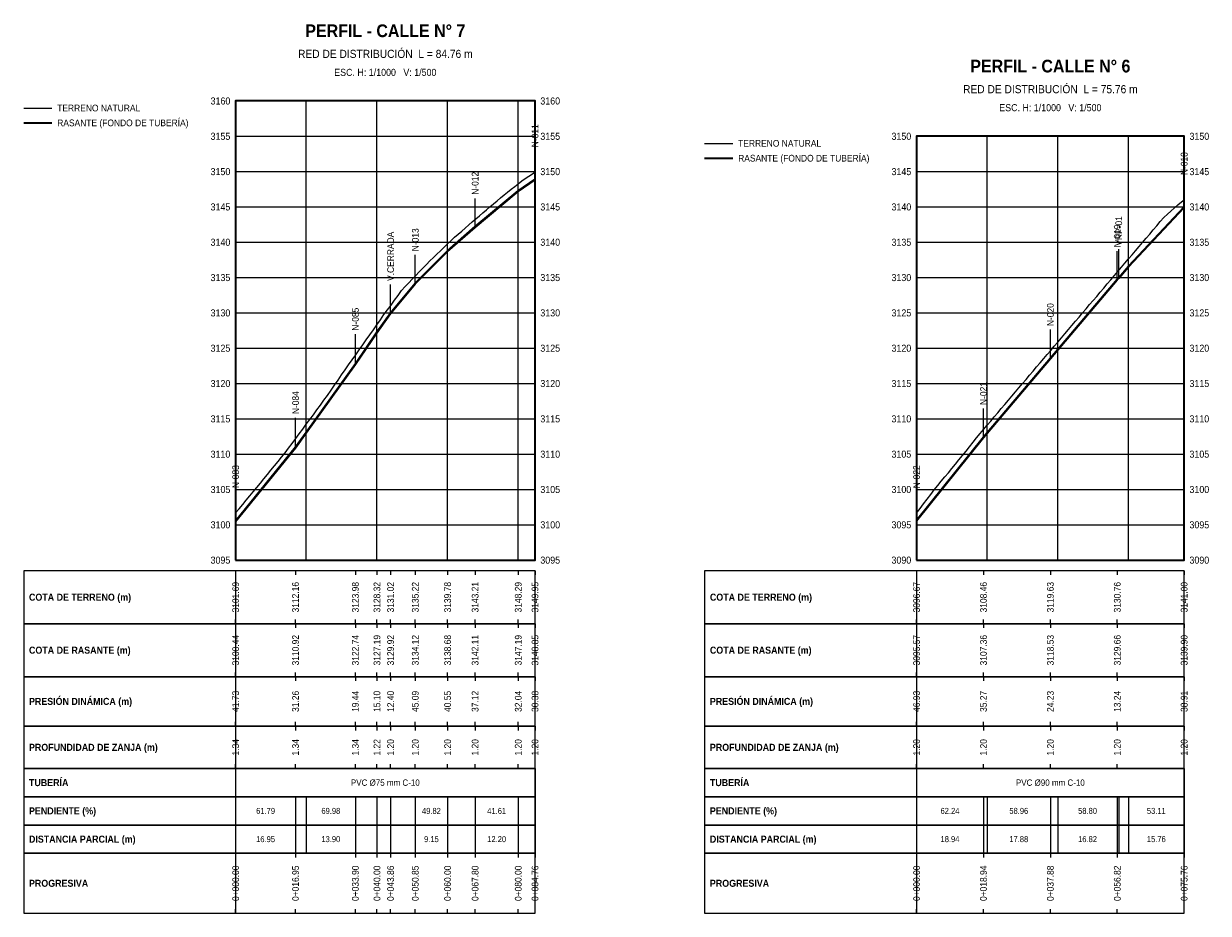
# Model space of a CAD drawing. Header units: metres. Extents: x 295850 to 310263, y 8095845 to 8104014.
# Tile 49 of 77: x 298708 to 299043, y 8098900 to 8099152. Entities that reach past the tile are written whole.
import ezdxf
from ezdxf.enums import TextEntityAlignment as Align

# ---------------------------------------------------------------- set-up
doc = ezdxf.new("R2010")
doc.units = ezdxf.units.M
for name, color, linetype, lineweight in [('PERF-BANDAS', 7, 'Continuous', 18), ('PERF-EST', 6, 'Continuous', 18), ('PERF-GRILLA', 252, 'Continuous', 9), ('PERF-MARCO', 7, 'Continuous', 35), ('PERF-RASANTE', 1, 'Continuous', 35), ('PERF-TERRENO', 32, 'Continuous', 25), ('PERF-TXT', 7, 'Continuous', 18)]:
    doc.layers.add(name, color=color, linetype=linetype, lineweight=lineweight)
doc.styles.add('ARIAL', font='arial.ttf')
doc.styles.add('ARIAL-B', font='arialbd.ttf')

# ---------------------------------------------------------------- blocks, each defined once
blk = doc.blocks.new('PERFIL_CALLE_N_7')
at = {"layer": 'PERF-BANDAS'}
for p, q in [((298767.8, 8098997), (298767.8, 8098982)), ((298767.8, 8098997), (298767.8, 8098995.8)), ((298784.75, 8098997), (298784.75, 8098995.8)), ((298801.7, 8098997), (298801.7, 8098995.8)), ((298807.8, 8098997), (298807.8, 8098995.8)), ((298811.66, 8098997), (298811.66, 8098995.8)), ((298818.65, 8098997), (298818.65, 8098995.8)), ((298827.8, 8098997), (298827.8, 8098995.8)), ((298835.6, 8098997), (298835.6, 8098995.8)), ((298847.8, 8098997), (298847.8, 8098995.8)), ((298852.56, 8098997), (298852.56, 8098995.8)), ((298767.8, 8098982), (298767.8, 8098983.2)), ((298767.8, 8098982), (298767.8, 8098967)), ((298767.8, 8098982), (298767.8, 8098980.8)), ((298784.75, 8098982), (298784.75, 8098983.2)), ((298784.75, 8098982), (298784.75, 8098980.8)), ((298801.7, 8098982), (298801.7, 8098983.2)), ((298801.7, 8098982), (298801.7, 8098980.8)), ((298807.8, 8098982), (298807.8, 8098983.2)), ((298807.8, 8098982), (298807.8, 8098980.8)), ((298811.66, 8098982), (298811.66, 8098983.2)), ((298811.66, 8098982), (298811.66, 8098980.8)), ((298818.65, 8098982), (298818.65, 8098983.2)), ((298818.65, 8098982), (298818.65, 8098980.8)), ((298827.8, 8098982), (298827.8, 8098983.2)), ((298827.8, 8098982), (298827.8, 8098980.8)), ((298835.6, 8098982), (298835.6, 8098983.2)), ((298835.6, 8098982), (298835.6, 8098980.8)), ((298847.8, 8098982), (298847.8, 8098983.2)), ((298847.8, 8098982), (298847.8, 8098980.8)), ((298852.56, 8098982), (298852.56, 8098983.2)), ((298852.56, 8098982), (298852.56, 8098980.8)), ((298767.8, 8098967), (298767.8, 8098968.2)), ((298784.75, 8098967), (298784.75, 8098968.2)), ((298801.7, 8098967), (298801.7, 8098968.2)), ((298807.8, 8098967), (298807.8, 8098968.2)), ((298811.66, 8098967), (298811.66, 8098968.2)), ((298818.65, 8098967), (298818.65, 8098968.2)), ((298827.8, 8098967), (298827.8, 8098968.2)), ((298835.6, 8098967), (298835.6, 8098968.2)), ((298847.8, 8098967), (298847.8, 8098968.2)), ((298852.56, 8098967), (298852.56, 8098968.2)), ((298767.8, 8098967), (298767.8, 8098953)), ((298767.8, 8098967), (298767.8, 8098965.8)), ((298784.75, 8098967), (298784.75, 8098965.8)), ((298801.7, 8098967), (298801.7, 8098965.8)), ((298807.8, 8098967), (298807.8, 8098965.8)), ((298811.66, 8098967), (298811.66, 8098965.8)), ((298818.65, 8098967), (298818.65, 8098965.8)), ((298827.8, 8098967), (298827.8, 8098965.8)), ((298835.6, 8098967), (298835.6, 8098965.8)), ((298847.8, 8098967), (298847.8, 8098965.8)), ((298852.56, 8098967), (298852.56, 8098965.8)), ((298767.8, 8098953), (298767.8, 8098954.2)), ((298767.8, 8098953), (298767.8, 8098941)), ((298767.8, 8098953), (298767.8, 8098951.8)), ((298784.75, 8098953), (298784.75, 8098954.2)), ((298784.75, 8098953), (298784.75, 8098951.8)), ((298801.7, 8098953), (298801.7, 8098954.2)), ((298801.7, 8098953), (298801.7, 8098951.8)), ((298807.8, 8098953), (298807.8, 8098954.2)), ((298807.8, 8098953), (298807.8, 8098951.8)), ((298811.66, 8098953), (298811.66, 8098954.2)), ((298811.66, 8098953), (298811.66, 8098951.8)), ((298818.65, 8098953), (298818.65, 8098954.2)), ((298818.65, 8098953), (298818.65, 8098951.8)), ((298827.8, 8098953), (298827.8, 8098954.2)), ((298827.8, 8098953), (298827.8, 8098951.8)), ((298835.6, 8098953), (298835.6, 8098954.2)), ((298835.6, 8098953), (298835.6, 8098951.8)), ((298847.8, 8098953), (298847.8, 8098954.2)), ((298847.8, 8098953), (298847.8, 8098951.8)), ((298852.56, 8098953), (298852.56, 8098954.2)), ((298852.56, 8098953), (298852.56, 8098951.8)), ((298767.8, 8098941), (298767.8, 8098942.2)), ((298784.75, 8098941), (298784.75, 8098942.2)), ((298801.7, 8098941), (298801.7, 8098942.2)), ((298807.8, 8098941), (298807.8, 8098942.2)), ((298811.66, 8098941), (298811.66, 8098942.2)), ((298818.65, 8098941), (298818.65, 8098942.2)), ((298827.8, 8098941), (298827.8, 8098942.2)), ((298835.6, 8098941), (298835.6, 8098942.2)), ((298847.8, 8098941), (298847.8, 8098942.2)), ((298852.56, 8098941), (298852.56, 8098942.2)), ((298767.8, 8098941), (298767.8, 8098933)), ((298852.56, 8098941), (298852.56, 8098933)), ((298767.8, 8098933), (298767.8, 8098925)), ((298784.75, 8098933), (298784.75, 8098925)), ((298787.8, 8098933), (298787.8, 8098925)), ((298801.7, 8098933), (298801.7, 8098925)), ((298807.8, 8098933), (298807.8, 8098925)), ((298811.66, 8098933), (298811.66, 8098925)), ((298818.65, 8098933), (298818.65, 8098925)), ((298827.8, 8098933), (298827.8, 8098925)), ((298835.6, 8098933), (298835.6, 8098925)), ((298847.8, 8098933), (298847.8, 8098925)), ((298852.56, 8098933), (298852.56, 8098925)), ((298767.8, 8098925), (298767.8, 8098917)), ((298784.75, 8098925), (298784.75, 8098917)), ((298787.8, 8098925), (298787.8, 8098917)), ((298801.7, 8098925), (298801.7, 8098917)), ((298807.8, 8098925), (298807.8, 8098917)), ((298811.66, 8098925), (298811.66, 8098917)), ((298818.65, 8098925), (298818.65, 8098917)), ((298827.8, 8098925), (298827.8, 8098917)), ((298835.6, 8098925), (298835.6, 8098917)), ((298847.8, 8098925), (298847.8, 8098917)), ((298852.56, 8098925), (298852.56, 8098917)), ((298767.8, 8098917), (298767.8, 8098900)), ((298767.8, 8098917), (298767.8, 8098915.8)), ((298784.75, 8098917), (298784.75, 8098915.8)), ((298801.7, 8098917), (298801.7, 8098915.8)), ((298807.8, 8098917), (298807.8, 8098915.8)), ((298811.66, 8098917), (298811.66, 8098915.8)), ((298818.65, 8098917), (298818.65, 8098915.8)), ((298827.8, 8098917), (298827.8, 8098915.8)), ((298835.6, 8098917), (298835.6, 8098915.8)), ((298847.8, 8098917), (298847.8, 8098915.8)), ((298852.56, 8098917), (298852.56, 8098915.8)), ((298767.8, 8098900), (298767.8, 8098901.2)), ((298784.75, 8098900), (298784.75, 8098901.2)), ((298801.7, 8098900), (298801.7, 8098901.2)), ((298807.8, 8098900), (298807.8, 8098901.2)), ((298811.66, 8098900), (298811.66, 8098901.2)), ((298818.65, 8098900), (298818.65, 8098901.2)), ((298827.8, 8098900), (298827.8, 8098901.2)), ((298835.6, 8098900), (298835.6, 8098901.2)), ((298847.8, 8098900), (298847.8, 8098901.2)), ((298852.56, 8098900), (298852.56, 8098901.2))]:
    blk.add_line(p, q, dxfattribs=at)
for points in [[(298707.8, 8098982), (298852.56, 8098982), (298852.56, 8098997), (298707.8, 8098997)], [(298707.8, 8098967), (298852.56, 8098967), (298852.56, 8098982), (298707.8, 8098982)], [(298707.8, 8098953), (298852.56, 8098953), (298852.56, 8098967), (298707.8, 8098967)], [(298707.8, 8098941), (298852.56, 8098941), (298852.56, 8098953), (298707.8, 8098953)], [(298707.8, 8098933), (298852.56, 8098933), (298852.56, 8098941), (298707.8, 8098941)], [(298707.8, 8098925), (298852.56, 8098925), (298852.56, 8098933), (298707.8, 8098933)], [(298707.8, 8098917), (298852.56, 8098917), (298852.56, 8098925), (298707.8, 8098925)], [(298707.8, 8098900), (298852.56, 8098900), (298852.56, 8098917), (298707.8, 8098917)]]:
    blk.add_lwpolyline(points, close=True, dxfattribs=at)
at = {"layer": 'PERF-EST'}
for p, q in [((298852.56, 8099107.7), (298852.56, 8099115.9)), ((298835.61, 8099094.23), (298835.61, 8099102.43)), ((298818.66, 8099078.24), (298818.66, 8099086.44)), ((298811.67, 8099069.84), (298811.67, 8099078.04)), ((298801.71, 8099055.48), (298801.71, 8099063.96)), ((298784.76, 8099031.83), (298784.76, 8099040.32)), ((298767.8, 8099010.89), (298767.8, 8099019.37))]:
    blk.add_line(p, q, dxfattribs=at)
at = {"layer": 'PERF-GRILLA'}
for p, q in [((298767.8, 8099130), (298852.56, 8099130)), ((298767.8, 8099000), (298767.8, 8099130)), ((298787.8, 8099000), (298787.8, 8099130)), ((298807.8, 8099000), (298807.8, 8099130)), ((298827.8, 8099000), (298827.8, 8099130)), ((298847.8, 8099000), (298847.8, 8099130)), ((298767.8, 8099120), (298852.56, 8099120)), ((298767.8, 8099110), (298852.56, 8099110)), ((298767.8, 8099100), (298852.56, 8099100)), ((298767.8, 8099090), (298852.56, 8099090)), ((298767.8, 8099080), (298852.56, 8099080)), ((298767.8, 8099070), (298852.56, 8099070)), ((298767.8, 8099060), (298852.56, 8099060)), ((298767.8, 8099050), (298852.56, 8099050)), ((298767.8, 8099040), (298852.56, 8099040)), ((298767.8, 8099030), (298852.56, 8099030)), ((298767.8, 8099020), (298852.56, 8099020)), ((298767.8, 8099010), (298852.56, 8099010)), ((298767.8, 8099000), (298852.56, 8099000))]:
    blk.add_line(p, q, dxfattribs=at)
at = {"layer": 'PERF-MARCO'}
blk.add_lwpolyline([(298767.8, 8099000), (298852.56, 8099000), (298852.56, 8099130), (298767.8, 8099130)], close=True, dxfattribs=at)
at = {"layer": 'PERF-RASANTE'}
blk.add_line((298707.8, 8099123.8), (298715.8, 8099123.8), dxfattribs=at)
at = {"layer": 'PERF-RASANTE', "color": 5}
blk.add_lwpolyline([(298767.8, 8099011.09), (298784.75, 8099032.03), (298787.8, 8099036.22), (298801.7, 8099055.68), (298807.8, 8099064.59), (298811.66, 8099070.04), (298818.65, 8099078.44), (298827.8, 8099087.56), (298835.6, 8099094.42), (298847.8, 8099104.58), (298852.56, 8099107.9)], dxfattribs=at)
at = {"layer": 'PERF-RASANTE'}
blk.add_lwpolyline([(298767.8, 8099010.89), (298784.75, 8099031.83), (298787.8, 8099036.02), (298801.7, 8099055.48), (298807.8, 8099064.39), (298811.66, 8099069.84), (298818.65, 8099078.24), (298827.8, 8099087.36), (298835.6, 8099094.22), (298847.8, 8099104.38), (298852.56, 8099107.7)], dxfattribs=at)
at = {"layer": 'PERF-TERRENO'}
blk.add_line((298707.8, 8099128), (298715.8, 8099128), dxfattribs=at)
blk.add_lwpolyline([(298767.8, 8099013.37), (298768.8, 8099014.55), (298769.8, 8099015.72), (298770.8, 8099016.93), (298771.8, 8099018.16), (298772.8, 8099019.38), (298773.8, 8099020.6), (298774.8, 8099021.83), (298775.8, 8099023.05), (298776.8, 8099024.27), (298777.8, 8099025.49), (298778.8, 8099026.72), (298779.8, 8099027.94), (298780.8, 8099029.16), (298781.8, 8099030.39), (298782.8, 8099031.67), (298783.8, 8099033.03), (298784.8, 8099034.39), (298785.8, 8099035.74), (298786.8, 8099037.1), (298787.8, 8099038.46), (298788.8, 8099039.82), (298789.8, 8099041.17), (298790.8, 8099042.53), (298791.8, 8099043.89), (298792.8, 8099045.25), (298793.8, 8099046.64), (298794.8, 8099048.08), (298795.8, 8099049.53), (298796.8, 8099050.97), (298797.8, 8099052.42), (298798.8, 8099053.86), (298799.8, 8099055.28), (298800.8, 8099056.69), (298801.8, 8099058.1), (298802.8, 8099059.51), (298803.8, 8099060.92), (298804.8, 8099062.33), (298805.8, 8099063.74), (298806.8, 8099065.18), (298807.8, 8099066.63), (298808.8, 8099068.08), (298809.8, 8099069.5), (298810.8, 8099070.86), (298811.8, 8099072.23), (298812.8, 8099073.59), (298813.8, 8099074.96), (298814.8, 8099076.32), (298815.8, 8099077.45), (298816.8, 8099078.5), (298817.8, 8099079.55), (298818.8, 8099080.6), (298819.8, 8099081.64), (298820.8, 8099082.69), (298821.8, 8099083.73), (298822.8, 8099084.7), (298823.8, 8099085.67), (298824.8, 8099086.64), (298825.8, 8099087.61), (298826.8, 8099088.59), (298827.8, 8099089.56), (298828.8, 8099090.53), (298829.8, 8099091.45), (298830.8, 8099092.31), (298831.8, 8099093.17), (298832.8, 8099094.03), (298833.8, 8099094.89), (298834.8, 8099095.74), (298835.8, 8099096.59), (298836.8, 8099097.44), (298837.8, 8099098.29), (298838.8, 8099099.15), (298839.8, 8099100.01), (298840.8, 8099100.86), (298841.8, 8099101.72), (298842.8, 8099102.58), (298843.8, 8099103.4), (298844.8, 8099104.19), (298845.8, 8099104.99), (298846.8, 8099105.78), (298847.8, 8099106.58), (298848.8, 8099107.36), (298849.8, 8099108.04), (298850.8, 8099108.71), (298851.8, 8099109.39), (298852.56, 8099109.9)], dxfattribs=at)
at = {"layer": 'PERF-EST', "style": 'ARIAL', "width": 0.9}
for s, p in [('N-011', (298852.56, 8099116.9)), ('N-012', (298835.61, 8099103.43)), ('N-013', (298818.66, 8099087.44)), ('V.CERRADA', (298811.67, 8099079.04)), ('N-085', (298801.71, 8099064.96)), ('N-084', (298784.76, 8099041.32)), ('N-083', (298767.8, 8099020.37))]:
    blk.add_text(s, height=1.9, rotation=90, dxfattribs=at).set_placement(p, align=Align.MIDDLE_LEFT)
at = {"layer": 'PERF-TXT', "width": 0.9}
for s, height, style, p in [('PERFIL - CALLE N° 7', 3.6, 'ARIAL-B', (298810.18, 8099147)), ('RED DE DISTRIBUCIÓN  L = 84.76 m', 2.3, 'ARIAL', (298810.18, 8099141.5)), ('ESC. H: 1/1000   V: 1/500', 2, 'ARIAL', (298810.18, 8099136.5))]:
    blk.add_text(s, height=height, dxfattribs=dict(at, style=style)).set_placement(p, align=Align.BOTTOM_CENTER)
for s, height, style, p in [('TERRENO NATURAL', 1.9, 'ARIAL', (298717.3, 8099128)), ('3160', 2, 'ARIAL', (298854.06, 8099130)), ('RASANTE (FONDO DE TUBERÍA)', 1.9, 'ARIAL', (298717.3, 8099123.8)), ('3155', 2, 'ARIAL', (298854.06, 8099120)), ('3150', 2, 'ARIAL', (298854.06, 8099110)), ('3145', 2, 'ARIAL', (298854.06, 8099100)), ('3140', 2, 'ARIAL', (298854.06, 8099090)), ('3135', 2, 'ARIAL', (298854.06, 8099080)), ('3130', 2, 'ARIAL', (298854.06, 8099070)), ('3125', 2, 'ARIAL', (298854.06, 8099060)), ('3120', 2, 'ARIAL', (298854.06, 8099050)), ('3115', 2, 'ARIAL', (298854.06, 8099040)), ('3110', 2, 'ARIAL', (298854.06, 8099030)), ('3105', 2, 'ARIAL', (298854.06, 8099020)), ('3100', 2, 'ARIAL', (298854.06, 8099010)), ('3095', 2, 'ARIAL', (298854.06, 8099000)), ('COTA DE TERRENO (m)', 2, 'ARIAL-B', (298709.3, 8098989.5)), ('COTA DE RASANTE (m)', 2, 'ARIAL-B', (298709.3, 8098974.5)), ('PRESIÓN DINÁMICA (m)', 2, 'ARIAL-B', (298709.3, 8098960)), ('PROFUNDIDAD DE ZANJA (m)', 2, 'ARIAL-B', (298709.3, 8098947)), ('TUBERÍA', 2, 'ARIAL-B', (298709.3, 8098937)), ('PENDIENTE (%)', 2, 'ARIAL-B', (298709.3, 8098929)), ('DISTANCIA PARCIAL (m)', 2, 'ARIAL-B', (298709.3, 8098921)), ('PROGRESIVA', 2, 'ARIAL-B', (298709.3, 8098908.5))]:
    blk.add_text(s, height=height, dxfattribs=dict(at, style=style)).set_placement(p, align=Align.MIDDLE_LEFT)
at = {"layer": 'PERF-TXT', "style": 'ARIAL', "width": 0.9}
for s, p in [('3160', (298766.3, 8099130)), ('3155', (298766.3, 8099120)), ('3150', (298766.3, 8099110)), ('3145', (298766.3, 8099100)), ('3140', (298766.3, 8099090)), ('3135', (298766.3, 8099080)), ('3130', (298766.3, 8099070)), ('3125', (298766.3, 8099060)), ('3120', (298766.3, 8099050)), ('3115', (298766.3, 8099040)), ('3110', (298766.3, 8099030)), ('3105', (298766.3, 8099020)), ('3100', (298766.3, 8099010)), ('3095', (298766.3, 8099000))]:
    blk.add_text(s, height=2, dxfattribs=at).set_placement(p, align=Align.MIDDLE_RIGHT)
for s, p in [('3101.69', (298767.8, 8098989.5)), ('3112.16', (298784.75, 8098989.5)), ('3123.98', (298801.7, 8098989.5)), ('3128.32', (298807.8, 8098989.5)), ('3131.02', (298811.66, 8098989.5)), ('3135.22', (298818.65, 8098989.5)), ('3139.78', (298827.8, 8098989.5)), ('3143.21', (298835.6, 8098989.5)), ('3148.29', (298847.8, 8098989.5)), ('3149.95', (298852.56, 8098989.5)), ('3100.44', (298767.8, 8098974.5)), ('3110.92', (298784.75, 8098974.5)), ('3122.74', (298801.7, 8098974.5)), ('3127.19', (298807.8, 8098974.5)), ('3129.92', (298811.66, 8098974.5)), ('3134.12', (298818.65, 8098974.5)), ('3138.68', (298827.8, 8098974.5)), ('3142.11', (298835.6, 8098974.5)), ('3147.19', (298847.8, 8098974.5)), ('3148.85', (298852.56, 8098974.5)), ('41.73', (298767.8, 8098960)), ('31.26', (298784.75, 8098960)), ('19.44', (298801.7, 8098960)), ('15.10', (298807.8, 8098960)), ('12.40', (298811.66, 8098960)), ('45.09', (298818.65, 8098960)), ('40.55', (298827.8, 8098960)), ('37.12', (298835.6, 8098960)), ('32.04', (298847.8, 8098960)), ('30.38', (298852.56, 8098960)), ('1.34', (298767.8, 8098947)), ('1.34', (298784.75, 8098947)), ('1.34', (298801.7, 8098947)), ('1.22', (298807.8, 8098947)), ('1.20', (298811.66, 8098947)), ('1.20', (298818.65, 8098947)), ('1.20', (298827.8, 8098947)), ('1.20', (298835.6, 8098947)), ('1.20', (298847.8, 8098947)), ('1.20', (298852.56, 8098947)), ('0+000.00', (298767.8, 8098908.5)), ('0+016.95', (298784.75, 8098908.5)), ('0+033.90', (298801.7, 8098908.5)), ('0+040.00', (298807.8, 8098908.5)), ('0+043.86', (298811.66, 8098908.5)), ('0+050.85', (298818.65, 8098908.5)), ('0+060.00', (298827.8, 8098908.5)), ('0+067.80', (298835.6, 8098908.5)), ('0+080.00', (298847.8, 8098908.5)), ('0+084.76', (298852.56, 8098908.5))]:
    blk.add_text(s, height=1.9, rotation=90, dxfattribs=at).set_placement(p, align=Align.MIDDLE_CENTER)
for s, height, p in [('PVC Ø75 mm C-10', 1.8, (298810.18, 8098937)), ('61.79', 1.7, (298776.28, 8098929)), ('69.98', 1.7, (298794.75, 8098929)), ('49.82', 1.7, (298823.23, 8098929)), ('41.61', 1.7, (298841.7, 8098929)), ('16.95', 1.7, (298776.28, 8098921)), ('13.90', 1.7, (298794.75, 8098921)), ('9.15', 1.7, (298823.23, 8098921)), ('12.20', 1.7, (298841.7, 8098921))]:
    blk.add_text(s, height=height, dxfattribs=at).set_placement(p, align=Align.MIDDLE_CENTER)
blk = doc.blocks.new('PERFIL_CALLE_N_6')
at = {"layer": 'PERF-BANDAS'}
for p, q in [((298960.56, 8098997), (298960.56, 8098982)), ((298960.56, 8098997), (298960.56, 8098995.8)), ((298979.5, 8098997), (298979.5, 8098995.8)), ((298998.44, 8098997), (298998.44, 8098995.8)), ((299017.38, 8098997), (299017.38, 8098995.8)), ((299036.32, 8098997), (299036.32, 8098995.8)), ((298960.56, 8098982), (298960.56, 8098983.2)), ((298960.56, 8098982), (298960.56, 8098967)), ((298960.56, 8098982), (298960.56, 8098980.8)), ((298979.5, 8098982), (298979.5, 8098983.2)), ((298979.5, 8098982), (298979.5, 8098980.8)), ((298998.44, 8098982), (298998.44, 8098983.2)), ((298998.44, 8098982), (298998.44, 8098980.8)), ((299017.38, 8098982), (299017.38, 8098983.2)), ((299017.38, 8098982), (299017.38, 8098980.8)), ((299036.32, 8098982), (299036.32, 8098983.2)), ((299036.32, 8098982), (299036.32, 8098980.8)), ((298960.56, 8098967), (298960.56, 8098968.2)), ((298979.5, 8098967), (298979.5, 8098968.2)), ((298998.44, 8098967), (298998.44, 8098968.2)), ((299017.38, 8098967), (299017.38, 8098968.2)), ((299036.32, 8098967), (299036.32, 8098968.2)), ((298960.56, 8098967), (298960.56, 8098953)), ((298960.56, 8098967), (298960.56, 8098965.8)), ((298979.5, 8098967), (298979.5, 8098965.8)), ((298998.44, 8098967), (298998.44, 8098965.8)), ((299017.38, 8098967), (299017.38, 8098965.8)), ((299036.32, 8098967), (299036.32, 8098965.8)), ((298960.56, 8098953), (298960.56, 8098954.2)), ((298960.56, 8098953), (298960.56, 8098941)), ((298960.56, 8098953), (298960.56, 8098951.8)), ((298979.5, 8098953), (298979.5, 8098954.2)), ((298979.5, 8098953), (298979.5, 8098951.8)), ((298998.44, 8098953), (298998.44, 8098954.2)), ((298998.44, 8098953), (298998.44, 8098951.8)), ((299017.38, 8098953), (299017.38, 8098954.2)), ((299017.38, 8098953), (299017.38, 8098951.8)), ((299036.32, 8098953), (299036.32, 8098954.2)), ((299036.32, 8098953), (299036.32, 8098951.8)), ((298960.56, 8098941), (298960.56, 8098942.2)), ((298979.5, 8098941), (298979.5, 8098942.2)), ((298998.44, 8098941), (298998.44, 8098942.2)), ((299017.38, 8098941), (299017.38, 8098942.2)), ((299036.32, 8098941), (299036.32, 8098942.2)), ((298960.56, 8098941), (298960.56, 8098933)), ((299036.32, 8098941), (299036.32, 8098933)), ((298960.56, 8098933), (298960.56, 8098925)), ((298979.5, 8098933), (298979.5, 8098925)), ((298980.56, 8098933), (298980.56, 8098925)), ((298998.44, 8098933), (298998.44, 8098925)), ((299000.56, 8098933), (299000.56, 8098925)), ((299017.38, 8098933), (299017.38, 8098925)), ((299017.81, 8098933), (299017.81, 8098925)), ((299020.56, 8098933), (299020.56, 8098925)), ((299036.32, 8098933), (299036.32, 8098925)), ((298960.56, 8098925), (298960.56, 8098917)), ((298979.5, 8098925), (298979.5, 8098917)), ((298980.56, 8098925), (298980.56, 8098917)), ((298998.44, 8098925), (298998.44, 8098917)), ((299000.56, 8098925), (299000.56, 8098917)), ((299017.38, 8098925), (299017.38, 8098917)), ((299017.81, 8098925), (299017.81, 8098917)), ((299020.56, 8098925), (299020.56, 8098917)), ((299036.32, 8098925), (299036.32, 8098917)), ((298960.56, 8098917), (298960.56, 8098900)), ((298960.56, 8098917), (298960.56, 8098915.8)), ((298979.5, 8098917), (298979.5, 8098915.8)), ((298998.44, 8098917), (298998.44, 8098915.8)), ((299017.38, 8098917), (299017.38, 8098915.8)), ((299036.32, 8098917), (299036.32, 8098915.8)), ((298960.56, 8098900), (298960.56, 8098901.2)), ((298979.5, 8098900), (298979.5, 8098901.2)), ((298998.44, 8098900), (298998.44, 8098901.2)), ((299017.38, 8098900), (299017.38, 8098901.2)), ((299036.32, 8098900), (299036.32, 8098901.2))]:
    blk.add_line(p, q, dxfattribs=at)
for points in [[(298900.56, 8098982), (299036.32, 8098982), (299036.32, 8098997), (298900.56, 8098997)], [(298900.56, 8098967), (299036.32, 8098967), (299036.32, 8098982), (298900.56, 8098982)], [(298900.56, 8098953), (299036.32, 8098953), (299036.32, 8098967), (298900.56, 8098967)], [(298900.56, 8098941), (299036.32, 8098941), (299036.32, 8098953), (298900.56, 8098953)], [(298900.56, 8098933), (299036.32, 8098933), (299036.32, 8098941), (298900.56, 8098941)], [(298900.56, 8098925), (299036.32, 8098925), (299036.32, 8098933), (298900.56, 8098933)], [(298900.56, 8098917), (299036.32, 8098917), (299036.32, 8098925), (298900.56, 8098925)], [(298900.56, 8098900), (299036.32, 8098900), (299036.32, 8098917), (298900.56, 8098917)]]:
    blk.add_lwpolyline(points, close=True, dxfattribs=at)
at = {"layer": 'PERF-EST'}
for p, q in [((299036.32, 8099099.8), (299036.32, 8099108)), ((299017.38, 8099079.32), (299017.38, 8099087.52)), ((299017.81, 8099079.83), (299017.81, 8099088.03)), ((298998.44, 8099057.05), (298998.44, 8099065.25)), ((298979.5, 8099034.72), (298979.5, 8099042.92)), ((298960.56, 8099011.14), (298960.56, 8099019.34))]:
    blk.add_line(p, q, dxfattribs=at)
at = {"layer": 'PERF-GRILLA'}
for p, q in [((298960.56, 8099120), (299036.32, 8099120)), ((298960.56, 8099000), (298960.56, 8099120)), ((298980.56, 8099000), (298980.56, 8099120)), ((299000.56, 8099000), (299000.56, 8099120)), ((299020.56, 8099000), (299020.56, 8099120)), ((298960.56, 8099110), (299036.32, 8099110)), ((298960.56, 8099100), (299036.32, 8099100)), ((298960.56, 8099090), (299036.32, 8099090)), ((298960.56, 8099080), (299036.32, 8099080)), ((298960.56, 8099070), (299036.32, 8099070)), ((298960.56, 8099060), (299036.32, 8099060)), ((298960.56, 8099050), (299036.32, 8099050)), ((298960.56, 8099040), (299036.32, 8099040)), ((298960.56, 8099030), (299036.32, 8099030)), ((298960.56, 8099020), (299036.32, 8099020)), ((298960.56, 8099010), (299036.32, 8099010)), ((298960.56, 8099000), (299036.32, 8099000))]:
    blk.add_line(p, q, dxfattribs=at)
at = {"layer": 'PERF-MARCO'}
blk.add_lwpolyline([(298960.56, 8099000), (299036.32, 8099000), (299036.32, 8099120), (298960.56, 8099120)], close=True, dxfattribs=at)
at = {"layer": 'PERF-RASANTE'}
blk.add_line((298900.56, 8099113.8), (298908.56, 8099113.8), dxfattribs=at)
at = {"layer": 'PERF-RASANTE', "color": 5}
blk.add_lwpolyline([(298960.56, 8099011.34), (298979.5, 8099034.92), (298980.56, 8099036.17), (298998.44, 8099057.25), (299000.56, 8099059.74), (299017.38, 8099079.52), (299017.81, 8099080.03), (299020.56, 8099083.26), (299036.32, 8099100)], dxfattribs=at)
at = {"layer": 'PERF-RASANTE'}
blk.add_lwpolyline([(298960.56, 8099011.14), (298979.5, 8099034.72), (298980.56, 8099035.97), (298998.44, 8099057.05), (299000.56, 8099059.54), (299017.38, 8099079.32), (299017.81, 8099079.83), (299020.56, 8099083.06), (299036.32, 8099099.8)], dxfattribs=at)
at = {"layer": 'PERF-TERRENO'}
blk.add_line((298900.56, 8099118), (298908.56, 8099118), dxfattribs=at)
blk.add_lwpolyline([(298960.56, 8099013.34), (298961.56, 8099014.65), (298962.56, 8099015.95), (298963.56, 8099017.26), (298964.56, 8099018.57), (298965.56, 8099019.88), (298966.56, 8099021.14), (298967.56, 8099022.34), (298968.56, 8099023.54), (298969.56, 8099024.75), (298970.56, 8099025.95), (298971.56, 8099027.16), (298972.56, 8099028.36), (298973.56, 8099029.61), (298974.56, 8099030.85), (298975.56, 8099032.1), (298976.56, 8099033.35), (298977.56, 8099034.59), (298978.56, 8099035.81), (298979.56, 8099036.99), (298980.56, 8099038.17), (298981.56, 8099039.35), (298982.56, 8099040.53), (298983.56, 8099041.71), (298984.56, 8099042.89), (298985.56, 8099044.07), (298986.56, 8099045.26), (298987.56, 8099046.44), (298988.56, 8099047.63), (298989.56, 8099048.81), (298990.56, 8099049.99), (298991.56, 8099051.16), (298992.56, 8099052.34), (298993.56, 8099053.51), (298994.56, 8099054.69), (298995.56, 8099055.87), (298996.56, 8099057.04), (298997.56, 8099058.22), (298998.56, 8099059.39), (298999.56, 8099060.57), (299000.56, 8099061.74), (299001.56, 8099062.92), (299002.56, 8099064.1), (299003.56, 8099065.27), (299004.56, 8099066.45), (299005.56, 8099067.62), (299006.56, 8099068.8), (299007.56, 8099069.97), (299008.56, 8099071.15), (299009.56, 8099072.33), (299010.56, 8099073.5), (299011.56, 8099074.68), (299012.56, 8099075.86), (299013.56, 8099077.03), (299014.56, 8099078.21), (299015.56, 8099079.38), (299016.56, 8099080.56), (299017.56, 8099081.73), (299018.56, 8099082.91), (299019.56, 8099084.09), (299020.56, 8099085.26), (299021.56, 8099086.44), (299022.56, 8099087.61), (299023.56, 8099088.79), (299024.56, 8099089.96), (299025.56, 8099091.14), (299026.56, 8099092.31), (299027.56, 8099093.49), (299028.56, 8099094.67), (299029.56, 8099095.84), (299030.56, 8099097.02), (299031.56, 8099097.97), (299032.56, 8099098.84), (299033.56, 8099099.72), (299034.56, 8099100.6), (299035.56, 8099101.45), (299036.32, 8099102)], dxfattribs=at)
at = {"layer": 'PERF-EST', "style": 'ARIAL', "width": 0.9}
for s, p in [('N-018', (299036.32, 8099109)), ('VRP-01', (299017.81, 8099089.03)), ('N-019', (299017.38, 8099088.52)), ('N-020', (298998.44, 8099066.25)), ('N-021', (298979.5, 8099043.92)), ('N-022', (298960.56, 8099020.34))]:
    blk.add_text(s, height=1.9, rotation=90, dxfattribs=at).set_placement(p, align=Align.MIDDLE_LEFT)
at = {"layer": 'PERF-TXT', "width": 0.9}
for s, height, style, p in [('PERFIL - CALLE N° 6', 3.6, 'ARIAL-B', (298998.44, 8099137)), ('RED DE DISTRIBUCIÓN  L = 75.76 m', 2.3, 'ARIAL', (298998.44, 8099131.5)), ('ESC. H: 1/1000   V: 1/500', 2, 'ARIAL', (298998.44, 8099126.5))]:
    blk.add_text(s, height=height, dxfattribs=dict(at, style=style)).set_placement(p, align=Align.BOTTOM_CENTER)
for s, height, style, p in [('TERRENO NATURAL', 1.9, 'ARIAL', (298910.06, 8099118)), ('3150', 2, 'ARIAL', (299037.82, 8099120)), ('RASANTE (FONDO DE TUBERÍA)', 1.9, 'ARIAL', (298910.06, 8099113.8)), ('3145', 2, 'ARIAL', (299037.82, 8099110)), ('3140', 2, 'ARIAL', (299037.82, 8099100)), ('3135', 2, 'ARIAL', (299037.82, 8099090)), ('3130', 2, 'ARIAL', (299037.82, 8099080)), ('3125', 2, 'ARIAL', (299037.82, 8099070)), ('3120', 2, 'ARIAL', (299037.82, 8099060)), ('3115', 2, 'ARIAL', (299037.82, 8099050)), ('3110', 2, 'ARIAL', (299037.82, 8099040)), ('3105', 2, 'ARIAL', (299037.82, 8099030)), ('3100', 2, 'ARIAL', (299037.82, 8099020)), ('3095', 2, 'ARIAL', (299037.82, 8099010)), ('3090', 2, 'ARIAL', (299037.82, 8099000)), ('COTA DE TERRENO (m)', 2, 'ARIAL-B', (298902.06, 8098989.5)), ('COTA DE RASANTE (m)', 2, 'ARIAL-B', (298902.06, 8098974.5)), ('PRESIÓN DINÁMICA (m)', 2, 'ARIAL-B', (298902.06, 8098960)), ('PROFUNDIDAD DE ZANJA (m)', 2, 'ARIAL-B', (298902.06, 8098947)), ('TUBERÍA', 2, 'ARIAL-B', (298902.06, 8098937)), ('PENDIENTE (%)', 2, 'ARIAL-B', (298902.06, 8098929)), ('DISTANCIA PARCIAL (m)', 2, 'ARIAL-B', (298902.06, 8098921)), ('PROGRESIVA', 2, 'ARIAL-B', (298902.06, 8098908.5))]:
    blk.add_text(s, height=height, dxfattribs=dict(at, style=style)).set_placement(p, align=Align.MIDDLE_LEFT)
at = {"layer": 'PERF-TXT', "style": 'ARIAL', "width": 0.9}
for s, p in [('3150', (298959.06, 8099120)), ('3145', (298959.06, 8099110)), ('3140', (298959.06, 8099100)), ('3135', (298959.06, 8099090)), ('3130', (298959.06, 8099080)), ('3125', (298959.06, 8099070)), ('3120', (298959.06, 8099060)), ('3115', (298959.06, 8099050)), ('3110', (298959.06, 8099040)), ('3105', (298959.06, 8099030)), ('3100', (298959.06, 8099020)), ('3095', (298959.06, 8099010)), ('3090', (298959.06, 8099000))]:
    blk.add_text(s, height=2, dxfattribs=at).set_placement(p, align=Align.MIDDLE_RIGHT)
for s, p in [('3096.67', (298960.56, 8098989.5)), ('3108.46', (298979.5, 8098989.5)), ('3119.63', (298998.44, 8098989.5)), ('3130.76', (299017.38, 8098989.5)), ('3141.00', (299036.32, 8098989.5)), ('3095.57', (298960.56, 8098974.5)), ('3107.36', (298979.5, 8098974.5)), ('3118.53', (298998.44, 8098974.5)), ('3129.66', (299017.38, 8098974.5)), ('3139.90', (299036.32, 8098974.5)), ('46.93', (298960.56, 8098960)), ('35.27', (298979.5, 8098960)), ('24.23', (298998.44, 8098960)), ('13.24', (299017.38, 8098960)), ('38.91', (299036.32, 8098960)), ('1.20', (298960.56, 8098947)), ('1.20', (298979.5, 8098947)), ('1.20', (298998.44, 8098947)), ('1.20', (299017.38, 8098947)), ('1.20', (299036.32, 8098947)), ('0+000.00', (298960.56, 8098908.5)), ('0+018.94', (298979.5, 8098908.5)), ('0+037.88', (298998.44, 8098908.5)), ('0+056.82', (299017.38, 8098908.5)), ('0+075.76', (299036.32, 8098908.5))]:
    blk.add_text(s, height=1.9, rotation=90, dxfattribs=at).set_placement(p, align=Align.MIDDLE_CENTER)
for s, height, p in [('PVC Ø90 mm C-10', 1.8, (298998.44, 8098937)), ('62.24', 1.7, (298970.03, 8098929)), ('58.96', 1.7, (298989.5, 8098929)), ('58.80', 1.7, (299008.97, 8098929)), ('53.11', 1.7, (299028.44, 8098929)), ('18.94', 1.7, (298970.03, 8098921)), ('17.88', 1.7, (298989.5, 8098921)), ('16.82', 1.7, (299008.97, 8098921)), ('15.76', 1.7, (299028.44, 8098921))]:
    blk.add_text(s, height=height, dxfattribs=at).set_placement(p, align=Align.MIDDLE_CENTER)

msp = doc.modelspace()

# ---------------------------------------------------------------- block references
at = {"layer": 'PERF-MARCO'}
for name in ['PERFIL_CALLE_N_7', 'PERFIL_CALLE_N_6']:
    msp.add_blockref(name, (0, 0), dxfattribs=at)

doc.saveas('drawing.dxf')
